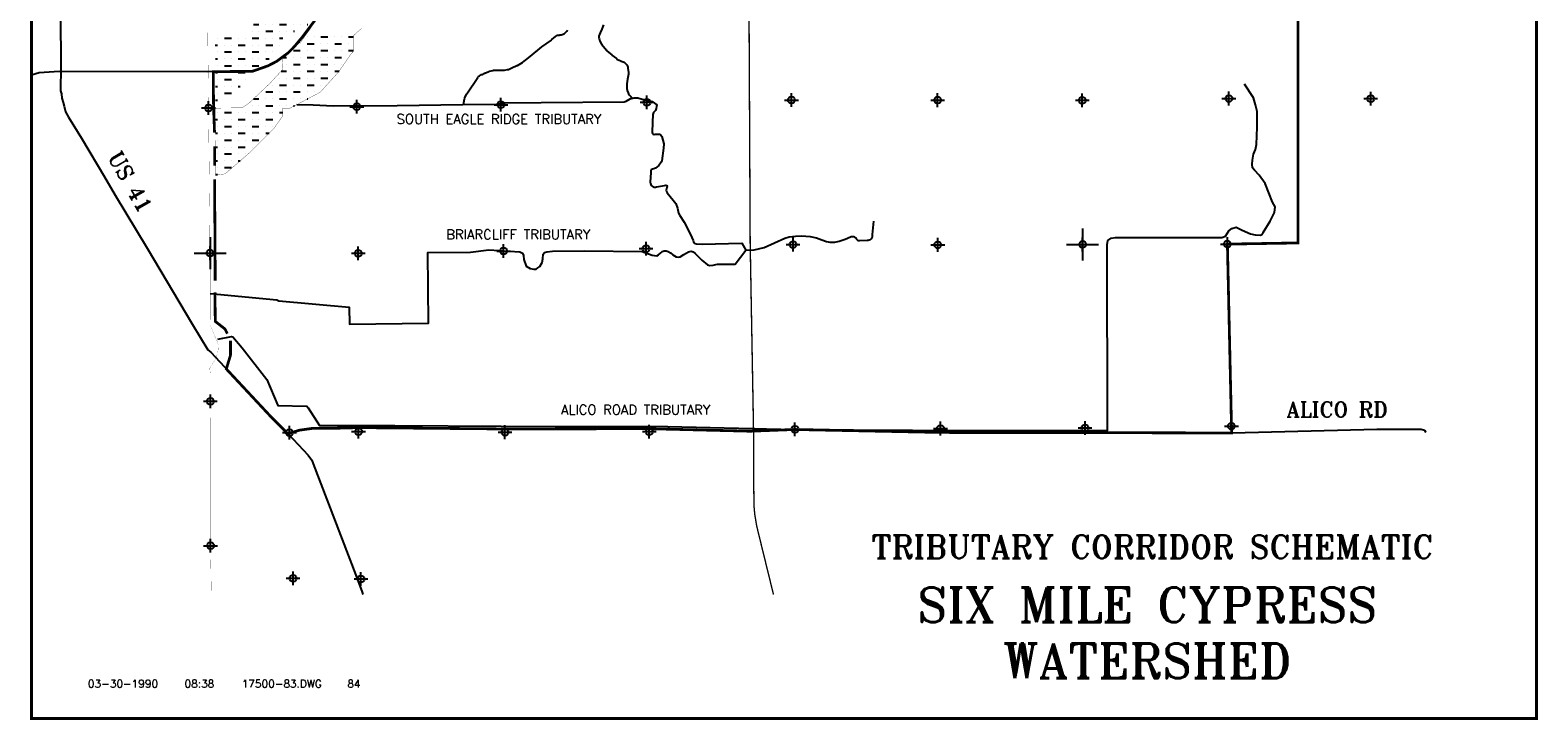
# Model space of a CAD drawing. Extents: x 179175 to 282347, y 774950 to 849250.
# Tile 2 of 5: x 213950 to 268650, y 774950 to 799994. Entities that reach past the tile are written whole.
import ezdxf
from ezdxf.enums import TextEntityAlignment as Align

# ---------------------------------------------------------------- set-up
doc = ezdxf.new("R2010")
doc.units = 0
doc.header["$LTSCALE"] = 1200
doc.header["$PDMODE"] = 34
doc.header["$PDSIZE"] = 250
doc.linetypes.add('STREAM', pattern=[0])
doc.layers.get('0').update_dxf_attribs({"linetype": 'CONTINUOUS'})
for name, color, linetype in [('BORDER', 1, 'CONTINUOUS'), ('HATCH', 3, 'CONTINUOUS'), ('MAJROADS', 9, 'CONTINUOUS'), ('RDS', 1, 'CONTINUOUS'), ('ROW', 12, 'CONTINUOUS'), ('SEC', 2, 'CONTINUOUS'), ('TEXT', 7, 'CONTINUOUS'), ('TRIBS', 5, 'STREAM'), ('TRUNKS', 5, 'STREAM'), ('TSHIPS', 7, 'CONTINUOUS'), ('WSHEDS', 11, 'CONTINUOUS')]:
    doc.layers.add(name, color=color, linetype=linetype)
doc.styles.get("Standard").update_dxf_attribs({"font": 'ROMANT'})

# ---------------------------------------------------------------- blocks, each defined once
blk = doc.blocks.new('TWNSHP')
at = {"layer": 'RDS', "color": 0}
for p, q in [((0, 580), (0, -580)), ((-580, 0), (580, 0))]:
    blk.add_line(p, q, dxfattribs=at)
blk = doc.blocks.new('*X')
at = {"color": 0}
for p, q in [((224000, 799750), (224000, 799750)), ((224250, 799750), (224250, 799750)), ((224500, 799750), (224750, 799750)), ((225000, 799750), (225000, 799750)), ((225250, 799750), (225250, 799750)), ((225500, 799750), (225685, 799750)), ((223500, 799250), (223750, 799250)), ((223750, 799500), (223750, 799500)), ((224000, 799500), (224250, 799500)), ((224000, 799250), (224000, 799250)), ((224250, 799250), (224250, 799250)), ((224500, 799500), (224500, 799500)), ((224500, 799250), (224750, 799250)), ((224750, 799500), (224750, 799500)), ((225000, 799500), (225250, 799500)), ((225000, 799250), (225000, 799250)), ((225250, 799250), (225250, 799250)), ((225500, 799500), (225500, 799500)), ((225500, 799250), (225685, 799250)), ((223113, 799000), (223250, 799000)), ((223250, 798750), (223250, 798750)), ((223500, 799000), (223500, 799000)), ((223500, 798750), (223750, 798750)), ((223750, 799000), (223750, 799000)), ((224000, 799000), (224250, 799000)), ((224000, 798750), (224000, 798750)), ((224250, 798750), (224250, 798750)), ((224500, 799000), (224500, 799000)), ((224500, 798750), (224750, 798750)), ((224750, 799000), (224750, 799000)), ((225000, 799000), (225250, 799000)), ((225000, 798750), (225000, 798750)), ((225250, 798750), (225250, 798750)), ((225500, 799000), (225500, 799000)), ((223000, 798250), (223000, 798250)), ((223051, 798500), (223250, 798500)), ((223250, 798250), (223250, 798250)), ((223500, 798500), (223500, 798500)), ((223500, 798250), (223750, 798250)), ((223750, 798500), (223750, 798500)), ((224000, 798500), (224250, 798500)), ((224000, 798250), (224000, 798250)), ((224250, 798250), (224250, 798250)), ((224500, 798500), (224500, 798500)), ((224500, 798250), (224750, 798250)), ((224750, 798500), (224750, 798500)), ((225000, 798500), (225159, 798500)), ((222500, 797750), (222750, 797750)), ((222750, 798000), (222750, 798000)), ((223000, 798000), (223250, 798000)), ((223000, 797750), (223000, 797750)), ((223250, 797750), (223250, 797750)), ((223500, 798000), (223500, 798000)), ((223500, 797750), (223750, 797750)), ((223750, 798000), (223750, 798000)), ((224000, 798000), (224250, 798000)), ((224000, 797750), (224000, 797750)), ((224250, 797750), (224250, 797750)), ((224500, 798000), (224500, 798000)), ((220750, 797000), (220750, 797000)), ((221000, 797000), (221250, 797000)), ((221500, 797000), (221500, 797000)), ((221750, 797000), (221750, 797000)), ((222000, 797250), (222000, 797250)), ((222000, 797000), (222250, 797000)), ((222055, 797500), (222250, 797500)), ((222250, 797250), (222250, 797250)), ((222500, 797500), (222500, 797500)), ((222500, 797250), (222750, 797250)), ((222500, 797000), (222500, 797000)), ((222750, 797500), (222750, 797500)), ((222750, 797000), (222750, 797000)), ((223000, 797500), (223250, 797500)), ((223000, 797250), (223000, 797250)), ((223000, 797000), (223120, 797000)), ((223250, 797250), (223250, 797250)), ((223500, 797500), (223500, 797500)), ((223500, 797250), (223546, 797250)), ((223750, 797500), (223750, 797500)), ((224000, 797500), (224021, 797500)), ((220667, 796750), (220750, 796750)), ((220750, 796500), (220750, 796500)), ((221000, 796750), (221000, 796750)), ((221000, 796500), (221250, 796500)), ((221250, 796750), (221250, 796750)), ((221500, 796750), (221750, 796750)), ((221500, 796500), (221500, 796500)), ((221750, 796500), (221750, 796500)), ((222000, 796750), (222000, 796750)), ((222000, 796500), (222250, 796500)), ((222250, 796750), (222250, 796750)), ((222500, 796750), (222750, 796750)), ((222500, 796500), (222500, 796500)), ((222750, 796500), (222750, 796500)), ((223000, 796750), (223000, 796750)), ((220669, 796250), (220750, 796250)), ((220750, 796000), (220750, 796000)), ((221000, 796250), (221000, 796250)), ((221000, 796000), (221250, 796000)), ((221250, 796250), (221250, 796250)), ((221500, 796250), (221750, 796250)), ((221500, 796000), (221500, 796000)), ((221750, 796000), (221750, 796000)), ((222000, 796250), (222000, 796250)), ((222000, 796000), (222250, 796000)), ((222250, 796250), (222250, 796250)), ((222500, 796250), (222620, 796250)), ((220670, 795750), (220750, 795750)), ((220750, 795500), (220750, 795500)), ((221000, 795750), (221000, 795750)), ((221000, 795500), (221250, 795500)), ((221250, 795750), (221250, 795750)), ((221500, 795750), (221750, 795750)), ((221500, 795500), (221500, 795500)), ((221750, 795500), (221750, 795500)), ((222000, 795750), (222000, 795750)), ((220672, 795250), (220750, 795250)), ((220750, 795000), (220750, 795000)), ((221000, 795250), (221000, 795250)), ((221000, 795000), (221250, 795000)), ((221250, 795250), (221250, 795250)), ((221500, 795250), (221574, 795250)), ((220674, 794750), (220750, 794750))]:
    blk.add_line(p, q, dxfattribs=at)
blk = doc.blocks.new('LOGON')
at = {"color": 0}
blk.add_attdef('DATE', text='', height=1, dxfattribs=at).set_placement((-1.87, 1.76), align=Align.RIGHT)
for tag, p in [('TIME', (1.56, 1.76)), ('DRAWING', (8.97, 1.76)), ('OPERATOR', (22.66, 1.76))]:
    blk.add_attdef(tag, p, '', height=1, dxfattribs=at)

msp = doc.modelspace()

# ---------------------------------------------------------------- linework, layer by layer
at = {"layer": 'BORDER', "color": 0, "const_width": 100}
msp.add_lwpolyline([(214000, 775000), (268600, 775000), (268600, 849200), (214000, 849200)], close=True, dxfattribs=at)
at = {"layer": 'HATCH', "color": 0}
msp.add_line((232303, 791574), (232303, 791574), dxfattribs=at)
at = {"layer": 'MAJROADS', "color": 0, "const_width": 50}
msp.add_lwpolyline([(240021, 807737), (240008, 805417), (240073, 792256), (240077, 792050), (240195, 785452), (240202, 783450), (240208, 783043), (240209, 782743), (240239, 782413), (240311, 781982), (240481, 781285), (240919, 779500)], dxfattribs=at)
at = {"layer": 'MAJROADS', "color": 0}
for points in [[(224287, 800359), (223815, 799730), (223538, 799399), (223312, 799170), (222897, 798862), (222576, 798696), (222012, 798498), (220401, 798482), (215005, 798491), (214271, 798441), (214000, 798357)], [(215053, 800565), (215064, 798655), (215057, 797784), (215082, 797683), (215097, 797524), (215146, 797372), (215187, 797238), (215236, 797028), (215343, 796835), (215807, 796077), (216643, 794663), (217040, 793998), (218199, 792071), (219837, 789310), (220400, 788385), (220500, 788300), (222969, 785651), (223310, 785338), (224042, 784562), (224175, 784377), (224215, 784251), (225769, 780209), (225991, 779587), (226022, 779500)], [(223310, 785338), (223747, 785469), (224200, 785533), (224938, 785536), (225885, 785562), (231172, 785514), (234004, 785518), (236308, 785525), (240094, 785431), (241704, 785493), (247007, 785386), (252211, 785381), (257556, 785366), (262811, 785502), (264412, 785507), (264537, 785472), (264579, 785413), (264584, 785402)]]:
    msp.add_lwpolyline(points, dxfattribs=at)
at = {"layer": 'ROW', "color": 0, "linetype": 'CONTINUOUS', "const_width": 10}
msp.add_lwpolyline([(224230, 800220), (224080, 799990), (223770, 799570), (223090, 798980), (223112, 798566), (222639, 798051), (221892, 797346), (221635, 797169), (221350, 797168), (220666, 797164), (220670, 795821), (220673, 795148), (220674, 794743), (221022, 794773), (221463, 795155), (221774, 795423), (221927, 795557), (222787, 796417), (223120, 796884), (223120, 797161), (223377, 797161), (224474, 797739), (225157, 798496), (225188, 798545), (225595, 799133), (225685, 799233), (225685, 799798), (225831, 799936), (225974, 800051)], dxfattribs=at)
at = {"layer": 'SEC', "color": 0}
for p in [(231030, 797285), (236326, 797374), (241571, 797454), (246875, 797451), (252120, 797447), (257440, 797511), (262585, 797508), (220422, 797167), (225801, 797213), (220477, 791896), (225856, 791892), (231127, 791973), (236297, 792062), (241627, 792209), (246880, 792197), (252133, 792211), (257387, 792224), (220490, 786517), (223358, 785379), (225863, 785416), (231175, 785395), (236412, 785417), (241699, 785497), (246978, 785528), (252223, 785549), (257535, 785613), (220495, 781272), (223488, 780092), (225953, 780066)]:
    msp.add_point(p, dxfattribs=at)
at = {"layer": 'TRIBS', "color": 0}
for points in [[(229668, 797295), (229711, 797499, -0.047275), (229722, 797535), (229768, 797646, -0.051075), (229787, 797681), (230188, 798268, -0.038579), (230207, 798292), (230216, 798301, -0.063208), (230254, 798333), (230323, 798377, -0.030191), (230344, 798388), (230429, 798429, -0.019807), (230443, 798435), (230593, 798492, -0.025415), (230612, 798498), (230733, 798531, -0.059865), (230780, 798538), (230855, 798540, -0.003941), (230858, 798540), (231126, 798542, 0.035452), (231154, 798544), (231272, 798562, 0.072493), (231328, 798579), (231423, 798624, -0.009493), (231429, 798627), (231613, 798705, 0.02392), (231630, 798713), (231809, 798824), (231879, 798870), (231917, 798897), (232085, 799031), (232513, 799386), (232860, 799630, 0.018109), (232874, 799648), (233007, 799758, -0.119023), (233088, 799805), (233097, 799807, -0.053475), (233139, 799815), (233166, 799817, 0.056403), (233210, 799825), (233252, 799837, 0.045224), (233286, 799851), (233332, 799875, 0.06454), (233374, 799904), (233398, 799926, 0.100677), (233446, 799990), (233448, 799995, 0.086104)], [(234747, 800181), (234662, 799967, -0.011822), (234659, 799958), (234605, 799839, 0.077758), (234588, 799780), (234586, 799761, 0.089935), (234591, 799690), (234607, 799628, 0.076247), (234630, 799572), (234681, 799489, 0.029738), (234695, 799469), (234858, 799262, 0.050697), (234886, 799233), (235055, 799091, 0.004649), (235058, 799089), (235218, 798959, 0.061022), (235260, 798933), (235382, 798875, 0.019079), (235396, 798869), (235465, 798843, -0.090185), (235526, 798807), (235552, 798784, -0.089907), (235597, 798728), (235618, 798689, -0.096874), (235640, 798616), (235658, 798450, -0.069013), (235656, 798395), (235624, 798210, 0.00087), (235624, 798209), (235596, 798044, 0.057883), (235593, 797998), (235603, 797856, 0.063346), (235612, 797807), (235643, 797713, 0.102152), (235683, 797643), (235737, 797582, 0.115935), (235812, 797529), (235822, 797525, 0.050847)], [(223627, 797293), (224222, 797278), (224941, 797245), (227263, 797256), (229647, 797296), (230884, 797300), (231129, 797349), (232489, 797366), (235505, 797395), (235578, 797420), (235717, 797497), (235867, 797537), (236002, 797530), (236159, 797491), (236519, 797407), (236684, 797287), (236676, 797224), (236664, 797148), (236635, 797074), (236566, 797008), (236544, 796932), (236524, 796648), (236512, 796273, 0.479268), (236630, 796216), (236746, 796219, -0.393079), (236863, 796133), (236940, 795863), (236926, 795706), (236873, 795253), (236843, 795196), (236756, 795073), (236640, 794976), (236573, 794956, 0.54515), (236470, 794819), (236450, 794469, 0.548569), (236673, 794299), (236970, 794356, -0.813138), (237053, 794276, 0.296857), (237056, 794086), (237273, 793820), (237376, 793696), (237440, 793526), (237476, 793346), (237520, 793263), (237676, 793026), (237910, 792576), (238010, 792350, 0.489084), (238110, 792240), (238336, 792223), (239776, 792256), (239913, 792006), (240219, 792013), (240579, 792103), (241333, 792443), (241493, 792493), (241716, 792516), (241932, 792523), (242246, 792500), (242482, 792453), (242672, 792383), (242836, 792320), (242962, 792300), (243139, 792296), (243296, 792326), (243519, 792400), (243712, 792483, -0.472876), (243919, 792420, 0.331596), (244036, 792350), (244312, 792370, 0.528613), (244512, 792576), (244562, 793053)]]:
    msp.add_lwpolyline(points, format="xyb", dxfattribs=at)
for points in [[(220755, 788775), (221261, 788875), (221301, 788854), (221637, 788456), (222542, 787307), (222935, 786359), (223988, 786346), (224036, 786284), (224451, 785633), (227182, 785642), (231040, 785612), (237083, 785603), (241699, 785497), (248085, 785462), (253037, 785462), (253019, 792196), (253054, 792357), (253172, 792444), (253333, 792470), (257186, 792466), (257312, 792514), (257439, 792702), (257552, 792797), (257709, 792837), (257918, 792736), (258223, 792597), (258389, 792558), (258585, 792545), (258637, 792571), (258690, 792649), (258943, 793059), (259095, 793368), (259117, 793578), (259021, 793748), (258755, 794423), (258542, 794733), (258376, 794907), (258298, 794990), (258280, 795129), (258298, 795277), (258337, 795487), (258402, 795661), (258437, 795844), (258463, 796476), (258467, 797038), (258402, 797287), (258328, 797535), (258005, 798032)], [(220486, 790431), (222895, 790206), (222975, 790159), (225528, 789938), (225541, 789317), (228397, 789354), (228381, 791915), (229920, 791937), (230594, 792012), (231717, 791947), (231813, 791894), (231844, 791811), (231857, 791667), (231940, 791427), (232089, 791344), (232224, 791318), (232312, 791318), (232373, 791357), (232447, 791414), (232521, 791558), (232548, 791689), (232561, 791859), (232609, 791921), (232692, 791947), (232897, 791964), (234064, 791982), (236157, 791956), (236511, 791820), (236685, 791803), (236751, 791833), (236834, 791903), (236882, 791951), (236947, 791982), (237022, 791986), (237100, 791956), (237183, 791903), (237271, 791829), (237393, 791763), (237467, 791755), (237533, 791763), (237668, 791842), (237839, 791947), (237931, 791964), (238005, 791947), (238075, 791886), (238324, 791645), (238520, 791475), (238612, 791449), (238726, 791457), (238831, 791479), (238892, 791492), (239525, 791496), (239913, 792006)]]:
    msp.add_lwpolyline(points, dxfattribs=at)
at = {"layer": 'TRUNKS', "color": 0, "linetype": 'STREAM', "const_width": 5}
msp.add_lwpolyline([(220129, 832770), (220108, 828898), (220264, 823644), (220249, 813146), (220270, 807792), (220367, 802496), (220422, 797167), (220477, 791896), (220484, 789283), (220622, 788954), (220780, 788573), (220767, 788350), (220701, 788101), (220609, 787943), (220466, 787717), (220488, 787495), (220490, 786517), (220495, 781272), (220522, 779500)], dxfattribs=at)
at = {"layer": 'WSHEDS', "color": 0, "const_width": 100}
for points in [[(266977, 817550), (266601, 815769), (262583, 808023), (262546, 802778), (259946, 802778), (259946, 792267), (257387, 792224), (257535, 785613), (257541, 785366), (252188, 785380), (246985, 785386), (241682, 785493), (240072, 785431), (236286, 785525), (233981, 785517), (231149, 785513), (225862, 785561), (224915, 785535), (224178, 785532), (223725, 785469), (223288, 785338)], [(220640, 796274), (220605, 797169), (220592, 798484), (222012, 798498), (222576, 798696), (222897, 798862), (223312, 799170), (223538, 799399), (223815, 799730), (224287, 800359)], [(220640, 795074), (220640, 795774)], [(220663, 790896), (220660, 791898), (220640, 794574)], [(221103, 788975), (221020, 789141), (220666, 789418), (220655, 790479)], [(223254, 785390), (222632, 786013), (221067, 787691), (221218, 788192), (221218, 788723)]]:
    msp.add_lwpolyline(points, dxfattribs=at)

# ---------------------------------------------------------------- block references
at = {"layer": 'HATCH', "color": 0}
for p in [(0, 2700), (0, 0), (0, 0)]:
    msp.add_blockref('*X', p, dxfattribs=at)
at = {"layer": 'TEXT', "color": 0, "xscale": 280, "yscale": 280, "zscale": 280}
msp.add_blockref('LOGON', (219114, 775628), dxfattribs=at).add_auto_attribs({'DATE': '03-30-1990', 'TIME': '08:38', 'OPERATOR': '84', 'DRAWING': '17500-83.DWG'})
at = {"layer": 'TSHIPS', "color": 0}
for p in [(252133, 792211), (220477, 791896)]:
    msp.add_blockref('TWNSHP', p, dxfattribs=at)

# ---------------------------------------------------------------- texts
at = {"layer": 'TEXT', "color": 0}
msp.add_text('US 41', height=560, rotation=300, dxfattribs=at).set_placement((216743, 795386))
msp.add_text('ALICO RD', height=560, dxfattribs=at).set_placement((259530, 785939))
for s, p in [('SIX MILE CYPRESS', (254482, 778500)), ('WATERSHED', (254482, 776460))]:
    msp.add_text(s, height=1260, dxfattribs=at).set_placement(p, align=Align.CENTER)
at = {"layer": 'TRIBS', "color": 0}
for s, p in [('SOUTH EAGLE RIDGE TRIBUTARY', (227247, 796590)), ('BRIARCLIFF TRIBUTARY', (229048, 792399)), ('ALICO ROAD TRIBUTARY', (233208, 786035))]:
    msp.add_text(s, height=350, dxfattribs=at).set_placement(p)
msp.add_text('TRIBUTARY CORRIDOR SCHEMATIC', height=840, dxfattribs=at).set_placement((254669, 780815), align=Align.CENTER)

doc.saveas('drawing.dxf')
